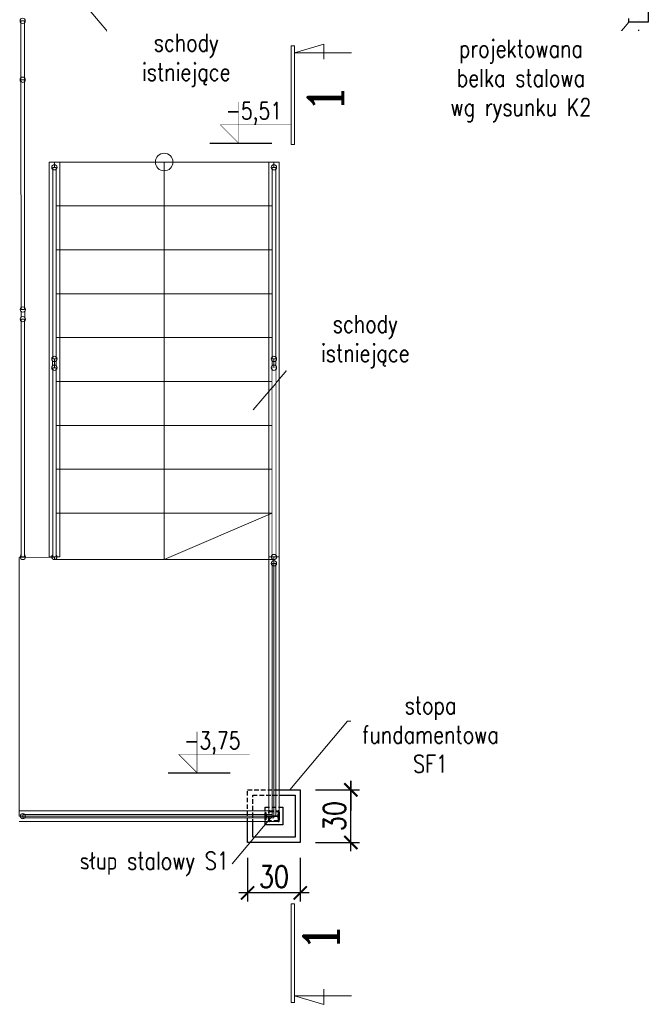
# Model space of a CAD drawing. Header units: centimetres. Extents: x -18863 to 41892, y -11949 to 36189.
# Tile 10 of 19: x -15163 to -11584, y 23973 to 29583. Entities that reach past the tile are written whole.
import ezdxf
from ezdxf.enums import TextEntityAlignment as Align

# ---------------------------------------------------------------- set-up
doc = ezdxf.new("R2010")
doc.units = ezdxf.units.CM
doc.header["$MEASUREMENT"] = 0
doc.set_wipeout_variables(frame=1)
for name, pattern in [('DASHDOT', [25.4, 12.7, -6.35, 0, -6.35]), ('DASHEDX2', [76.2, 50.8, -25.4]), ('Przerywana gęsta', [18, 12, -6])]:
    doc.linetypes.add(name, pattern=pattern)
for name, color, linetype in [('1', 5, 'Continuous'), ('a osie', 6, 'DASHDOT'), ('bj konstrukcja', 3, 'Continuous'), ('bj koty', 5, 'Continuous'), ('bj opisy', 2, 'Continuous'), ('bj przerywana', 4, 'DASHEDX2'), ('bj schody', 6, 'Continuous'), ('bj warstwy', 6, 'Continuous'), ('bj wymiar', 8, 'Continuous')]:
    doc.layers.add(name, color=color, linetype=linetype)
doc.layers.add('bj linia odniesienia', color=4, linetype='Continuous', lineweight=5)
doc.layers.add('bj numerki', color=3, linetype='Continuous', lineweight=20)
doc.styles.add('Beta 50', font='simplex.shx', dxfattribs={"width": 0.8, "height": 125})
doc.styles.add('TXT5', font='COMPLEX.shx', dxfattribs={"height": 200})
doc.dimstyles.new('Beta 50', dxfattribs={"dimtxt": 100, "dimasz": 75, "dimexe": 50, "dimexo": 0, "dimgap": 30, "dimtad": 1, "dimdec": 0, "dimtxsty": 'Beta 50', "dimblk": 'ARCHTICK', "dimcen": 75, "dimdle": 50, "dimclrd": 256, "dimclre": 256, "dimclrt": 2, "dimadec": 0, "dimazin": 0, "dimtfac": 1, "dimtdec": 0, "dimtmove": 0, "dimatfit": 3, "dimfxl": 200, "dimfxlon": 1, "dimarcsym": 0})

# ---------------------------------------------------------------- blocks, each defined once
blk = doc.blocks.new('P6')
at = {"layer": 'bj numerki', "linetype": 'Continuous'}
for p, q in [((0, 80.9), (0, 0)), ((12.3, 41.7), (-9.2, 41.7)), ((0, 0), (12.3, 41.7)), ((9.6, -0.1), (-130.8, -0.1)), ((-130.8, -5.1), (-130.8, -0.1)), ((9.6, -5.1), (-130.8, -5.1)), ((9.6, -5.1), (9.6, -0.1))]:
    blk.add_line(p, q, dxfattribs=at)
at = {"layer": 'bj numerki', "style": 'TXT5'}
blk.add_attdef('NR', text='', height=50, dxfattribs=at).set_placement((-22.7, 10), align=Align.RIGHT)
blk = doc.blocks.new('P5')
at = {"layer": 'bj numerki', "linetype": 'Continuous'}
for p, q in [((0, 80.9), (0, 0)), ((0, 0), (-12.3, 41.7)), ((-12.3, 41.7), (9.2, 41.7)), ((-9.6, -0.1), (130.8, -0.1)), ((-9.6, -5.1), (-9.6, -0.1)), ((-9.6, -5.1), (130.8, -5.1)), ((130.8, -5.1), (130.8, -0.1))]:
    blk.add_line(p, q, dxfattribs=at)
at = {"layer": 'bj numerki', "style": 'TXT5'}
blk.add_attdef('NR', (18.8, 9.8), '', height=50, dxfattribs=at)
blk = doc.blocks.new('_ArchTick')
at = {"color": 0, "linetype": 'ByBlock', "const_width": 0.15}
blk.add_lwpolyline([(-0.5, -0.5), (0.5, 0.5)], dxfattribs=at)
blk = doc.blocks.new('*D79')
at = {"layer": 'bj wymiar', "lineweight": -2}
for p, q in [((-13278, 24845.4), (-13278, 25245.4)), ((-13478, 25195.4), (-13228, 25195.4)), ((-13478, 24895.4), (-13228, 24895.4))]:
    blk.add_line(p, q, dxfattribs=at)
at = {"layer": 'Defpoints', "color": 0, "lineweight": -2}
for p in [(-13565.5, 25195.4), (-13278, 25195.4), (-13565.5, 24895.4)]:
    blk.add_point(p, dxfattribs=at)
at = {"layer": 'bj wymiar', "lineweight": -2, "xscale": 75, "yscale": 75, "zscale": 75}
for p, rotation in [((-13278, 25195.4), 90), ((-13278, 24895.4), 270)]:
    blk.add_blockref('_ArchTick', p, dxfattribs=dict(at, rotation=rotation))
at = {"layer": 'bj wymiar', "color": 2, "insert": (-13370.5, 25045.4), "char_height": 125, "attachment_point": 5, "rotation": 90, "style": 'Beta 50'}
blk.add_mtext('30', dxfattribs=at)
blk = doc.blocks.new('*D80')
at = {"layer": 'bj wymiar', "lineweight": -2}
for p, q in [((-13865.5, 24807.9), (-13865.5, 24557.9)), ((-13565.5, 24807.9), (-13565.5, 24557.9)), ((-13515.5, 24607.9), (-13915.5, 24607.9))]:
    blk.add_line(p, q, dxfattribs=at)
at = {"layer": 'Defpoints', "color": 0, "lineweight": -2}
for p in [(-13865.5, 24895.4), (-13565.5, 24895.4), (-13865.5, 24607.9)]:
    blk.add_point(p, dxfattribs=at)
at = {"layer": 'bj wymiar', "lineweight": -2, "xscale": 75, "yscale": 75, "zscale": 75, "rotation": 180}
blk.add_blockref('_ArchTick', (-13865.5, 24607.9), dxfattribs=at)
at = {"layer": 'bj wymiar', "lineweight": -2, "xscale": 75, "yscale": 75, "zscale": 75}
blk.add_blockref('_ArchTick', (-13565.5, 24607.9), dxfattribs=at)
at = {"layer": 'bj wymiar', "color": 2, "insert": (-13715.5, 24700.4), "char_height": 125, "attachment_point": 5, "style": 'Beta 50'}
blk.add_mtext('30', dxfattribs=at)

msp = doc.modelspace()

# ---------------------------------------------------------------- linework, layer by layer
at = {"layer": 'a osie', "ltscale": 8.5}
msp.add_line((-11638.73, 31037.864), (-11638.73, 29519.599), dxfattribs=at)
at = {"layer": 'bj konstrukcja'}
msp.add_lwpolyline([(-11605.73, 29808.902), (-11583.73, 29808.902), (-11583.73, 29568.902), (-11693.73, 29568.902), (-11693.73, 29589.902)], dxfattribs=at)
at = {"layer": 'bj koty', "color": 5, "const_width": 2.925, "elevation": -108.062}
for points in [[(-13916.909, 29114.758), (-13916.909, 28880.758), (-14020.323, 28984.173), (-13616.835, 28984.173)], [(-14153.71, 25526.898), (-14153.71, 25292.898), (-14257.124, 25396.313), (-13853.636, 25396.313)]]:
    msp.add_lwpolyline(points, dxfattribs=at)
at = {"layer": 'bj linia odniesienia'}
for points in [[(-14523.802, 29351.769), (-14852.74, 29742.081)], [(-11894.848, 29330.26), (-11693.73, 29568.902)], [(-14523.802, 29351.769), (-13906.224, 29351.769)], [(-12743.888, 29330.26), (-11894.848, 29330.26)], [(-13504.166, 27749.684), (-12886.587, 27749.684)], [(-13296.545, 25585.733), (-13625.483, 25195.421)], [(-13296.545, 25585.733), (-12376.545, 25585.733)], [(-14839.317, 24774.339), (-13954.147, 24774.339)]]:
    msp.add_lwpolyline(points, dxfattribs=at)
at = {"layer": 'bj schody', "linetype": 'Continuous', "lineweight": 5}
for points in [[(-15136.254, 29576.597), (-15156.254, 29576.593), (-15156.193, 29240.995), (-15136.193, 29240.999)], [(-15136.254, 29576.597), (-15156.254, 29576.593), (-15156.193, 29240.995), (-15136.193, 29240.999)], [(-13715.735, 26519.911), (-15165.73, 26519.663), (-15165.478, 25045.421), (-13715.483, 25045.669)]]:
    msp.add_lwpolyline(points, close=True, dxfattribs=at)
msp.add_lwpolyline([(-15160.268, 26521.818, 1), (-15130.268, 26521.828, 1)], format="xyb", close=True, dxfattribs=at)
at = {"layer": 'bj warstwy'}
for p, q in [((-13727.788, 28877.227), (-14080.257, 28877.227)), ((-13964.589, 25289.367), (-14317.058, 25289.367))]:
    msp.add_line(p, q, dxfattribs=at)

# ---------------------------------------------------------------- block references
at = {"layer": 'bj numerki'}
ref = msp.add_blockref('P6', (-13597.524, 29394.713), dxfattribs=dict(at, xscale=-4, yscale=4, zscale=4, rotation=270))
ref.add_attrib('NR', '1', dxfattribs={"layer": '1', "height": 200, "rotation": 90, "style": 'TXT5'}).set_placement((-13322.989, 29217.977), align=Align.RIGHT)
ref = msp.add_blockref('P5', (-13597.524, 24022.142), dxfattribs=dict(at, xscale=-4, yscale=4, zscale=4, rotation=270))
ref.add_attrib('NR', '1', (-13348.25, 24268.383), dxfattribs={"layer": '1', "height": 200, "rotation": 90, "style": 'TXT5'})

# ---------------------------------------------------------------- texts
at = {"layer": 'bj opisy', "color": 2, "char_height": 97.5, "width": 335.26071, "attachment_point": 5}
for s, insert in [('{\\Fsimplex.shx|c238;\\W0.8;-5,51}', (-13829.613, 29049.173, -108.062)), ('{\\Fsimplex.shx|c238;\\W0.8;-3,75}', (-14066.414, 25461.313, -108.062))]:
    msp.add_mtext(s, dxfattribs=dict(at, insert=insert))

# ---------------------------------------------------------------- dimensions: what is measured, and where the dimension line sits
at = {"layer": 'bj wymiar'}
dim = msp.add_linear_dim(base=(-13865.483, 24607.937), p1=(-13565.483, 24895.421), p2=(-13865.483, 24895.421), angle=180, dimstyle='Beta 50', override={"dimlfac": 0.1, "dimblk": 'ArchTick'}, dxfattribs=at)
dim.commit()
dim.dimension.update_dxf_attribs({"geometry": '*D80', "text_midpoint": (-13715.483, 24700.437)})

# ---------------------------------------------------------------- wipeouts: each hides what was drawn before it
at = {"linetype": 'Continuous', "lineweight": 5}
msp.add_wipeout([(-13715.483, 28771.816), (-14965.483, 28771.816), (-14965.483, 28521.816), (-13715.483, 28521.816)], dxfattribs=at).dxf.layer = 'bj schody'

# ---------------------------------------------------------------- next in the draw order: linework, layer by layer
at = {"layer": 'bj linia odniesienia'}
msp.add_circle((-14340.483, 28771.816), 50, dxfattribs=at)
at = {"layer": 'bj schody', "linetype": 'Continuous', "lineweight": 5}
for p, q in [((-13715.483, 28771.816), (-14965.483, 28771.816)), ((-14965.483, 28771.816), (-14965.483, 28521.816)), ((-13715.483, 28521.816), (-13715.483, 28771.816)), ((-14965.483, 28521.816), (-13715.483, 28521.816))]:
    msp.add_line(p, q, dxfattribs=at)

# ---------------------------------------------------------------- next in the draw order: texts
at = {"layer": 'bj opisy', "linetype": 'Continuous', "char_height": 100, "attachment_point": 5, "style": 'Beta 50', "bg_fill": 2}
for s, insert, width in [('schody istniejące', (-14215.013, 29351.769), 803.91641), ('projektowana belka stalowa\\Pwg rysunku K2', (-12308.857, 29234.379), 1075.07188), ('stopa fundamentowa SF1^J ', (-12823.81, 25426.397), 803.91641), ('słup stalowy S1 ', (-14396.732, 24774.339), 803.91641)]:
    msp.add_mtext(s, dxfattribs=dict(at, insert=insert, width=width))

# ---------------------------------------------------------------- next in the draw order: wipeouts: each hides what was drawn before it
at = {"linetype": 'Continuous', "lineweight": 5}
for points in [[(-15136.254, 29576.597), (-15156.254, 29576.593), (-15156.193, 29240.995), (-15136.193, 29240.999)], [(-15135.73, 27876.766), (-15155.73, 27876.76), (-15155.268, 26521.819), (-15135.268, 26521.826)], [(-13715.483, 25035.421), (-13715.483, 25055.421), (-15145.02, 25055.421), (-15145.02, 25035.421)]]:
    msp.add_wipeout(points, dxfattribs=at).dxf.layer = 'bj schody'

# ---------------------------------------------------------------- next in the draw order: linework, layer by layer
at = {"layer": 'bj schody', "linetype": 'Continuous', "lineweight": 5}
for points in [[(-15136.254, 29576.597), (-15156.254, 29576.593), (-15156.193, 29240.995), (-15136.193, 29240.999)], [(-15135.73, 27876.766), (-15155.73, 27876.76), (-15155.268, 26521.819), (-15135.268, 26521.826)], [(-13715.483, 25035.421), (-13715.483, 25055.421), (-15145.02, 25055.421), (-15145.02, 25035.421)]]:
    msp.add_lwpolyline(points, close=True, dxfattribs=at)

# ---------------------------------------------------------------- next in the draw order: dimensions: what is measured, and where the dimension line sits
at = {"layer": 'bj wymiar'}
dim = msp.add_linear_dim(base=(-13277.999, 25195.421), p1=(-13565.483, 24895.421), p2=(-13565.483, 25195.421), angle=90, dimstyle='Beta 50', override={"dimlfac": 0.1, "dimblk": 'ArchTick'}, dxfattribs=at)
dim.commit()
dim.dimension.update_dxf_attribs({"geometry": '*D79', "text_midpoint": (-13370.499, 25045.421)})

# ---------------------------------------------------------------- next in the draw order: wipeouts: each hides what was drawn before it
at = {"linetype": 'Continuous', "lineweight": 5}
msp.add_wipeout([(-13715.483, 28521.816), (-14965.483, 28521.816), (-14965.483, 28271.816), (-13715.483, 28271.816)], dxfattribs=at).dxf.layer = 'bj schody'

# ---------------------------------------------------------------- next in the draw order: linework, layer by layer
at = {"layer": 'bj schody', "linetype": 'Continuous', "lineweight": 5}
for p, q in [((-13715.483, 28521.816), (-14965.483, 28521.816)), ((-14965.483, 28271.816), (-13715.483, 28271.816))]:
    msp.add_line(p, q, dxfattribs=at)
at = {"layer": 'bj schody', "linetype": 'Przerywana gęsta', "lineweight": 13}
for p, q in [((-14965.483, 28521.816), (-14965.483, 28271.816)), ((-13715.483, 28271.816), (-13715.483, 28521.816))]:
    msp.add_line(p, q, dxfattribs=at)

# ---------------------------------------------------------------- next in the draw order: wipeouts: each hides what was drawn before it
at = {"linetype": 'Continuous', "lineweight": 5}
for points in [[(-15136.254, 29576.597), (-15156.254, 29576.593), (-15156.193, 29240.995), (-15136.193, 29240.999)], [(-15135.73, 27876.766), (-15155.73, 27876.76), (-15155.268, 26521.819), (-15135.268, 26521.826)], [(-13715.483, 25035.421), (-13715.483, 25055.421), (-15145.02, 25055.421), (-15145.02, 25035.421)]]:
    msp.add_wipeout(points, dxfattribs=at).dxf.layer = 'bj schody'

# ---------------------------------------------------------------- next in the draw order: linework, layer by layer
at = {"layer": 'bj schody', "linetype": 'Continuous', "lineweight": 5}
msp.add_line((-15165.483, 25015.421), (-13685.483, 25015.421), dxfattribs=at)
for points in [[(-15135.73, 27876.766), (-15155.73, 27876.76), (-15155.268, 26521.819), (-15135.268, 26521.826)], [(-13715.483, 25035.421), (-13715.483, 25055.421), (-15145.02, 25055.421), (-15145.02, 25035.421)]]:
    msp.add_lwpolyline(points, close=True, dxfattribs=at)
msp.add_lwpolyline([(-15145.02, 25060.421, 1), (-15145.02, 25030.421, 1)], format="xyb", close=True, dxfattribs=at)

# ---------------------------------------------------------------- next in the draw order: wipeouts: each hides what was drawn before it
at = {"linetype": 'Continuous', "lineweight": 5}
for points in [[(-15136.193, 29241.004), (-15156.193, 29240.997), (-15155.73, 27932.144), (-15135.73, 27932.151)], [(-13715.483, 28271.816), (-14965.483, 28271.816), (-14965.483, 28021.816), (-13715.483, 28021.816)]]:
    msp.add_wipeout(points, dxfattribs=at).dxf.layer = 'bj schody'

# ---------------------------------------------------------------- next in the draw order: linework, layer by layer
at = {"layer": 'bj schody', "linetype": 'Continuous', "lineweight": 5}
for p, q in [((-13715.483, 28271.816), (-14965.483, 28271.816)), ((-14965.483, 28021.816), (-13715.483, 28021.816))]:
    msp.add_line(p, q, dxfattribs=at)
at = {"layer": 'bj schody', "linetype": 'Przerywana gęsta', "lineweight": 13}
for p, q in [((-14965.483, 28271.816), (-14965.483, 28021.816)), ((-13715.483, 28021.816), (-13715.483, 28271.816))]:
    msp.add_line(p, q, dxfattribs=at)

# ---------------------------------------------------------------- next in the draw order: wipeouts: each hides what was drawn before it
at = {"linetype": 'Continuous', "lineweight": 5}
for points in [[(-15136.254, 29576.597), (-15156.254, 29576.593), (-15156.193, 29240.995), (-15136.193, 29240.999)], [(-15135.73, 27876.766), (-15155.73, 27876.76), (-15155.268, 26521.819), (-15135.268, 26521.826)]]:
    msp.add_wipeout(points, dxfattribs=at).dxf.layer = 'bj schody'

# ---------------------------------------------------------------- next in the draw order: linework, layer by layer
at = {"layer": 'bj schody', "linetype": 'Continuous', "lineweight": 5}
msp.add_lwpolyline([(-15135.73, 27876.766), (-15155.73, 27876.76), (-15155.268, 26521.819), (-15135.268, 26521.826)], close=True, dxfattribs=at)

# ---------------------------------------------------------------- next in the draw order: wipeouts: each hides what was drawn before it
at = {"linetype": 'Continuous', "lineweight": 5}
for points in [[(-15136.254, 29576.597), (-15156.254, 29576.593), (-15156.193, 29240.995), (-15136.193, 29240.999)], [(-13715.483, 28021.816), (-14965.483, 28021.816), (-14965.483, 27771.816), (-13715.483, 27771.816)]]:
    msp.add_wipeout(points, dxfattribs=at).dxf.layer = 'bj schody'

# ---------------------------------------------------------------- next in the draw order: linework, layer by layer
at = {"layer": 'bj schody', "linetype": 'Continuous', "lineweight": 5}
for p, q in [((-13715.483, 28021.816), (-14965.483, 28021.816)), ((-14965.483, 28021.816), (-14965.483, 27771.816)), ((-13715.483, 27771.816), (-13715.483, 28021.816)), ((-14965.483, 27771.816), (-13715.483, 27771.816))]:
    msp.add_line(p, q, dxfattribs=at)
for points in [[(-15136.254, 29576.597), (-15156.254, 29576.593), (-15156.193, 29240.995), (-15136.193, 29240.999)], [(-15136.193, 29241.004), (-15156.193, 29240.997), (-15155.73, 27932.144), (-15135.73, 27932.151)]]:
    msp.add_lwpolyline(points, close=True, dxfattribs=at)

# ---------------------------------------------------------------- next in the draw order: wipeouts: each hides what was drawn before it
at = {"linetype": 'Continuous', "lineweight": 5}
msp.add_wipeout([(-15135.73, 27876.766), (-15155.73, 27876.76), (-15155.268, 26521.819), (-15135.268, 26521.826)], dxfattribs=at).dxf.layer = 'bj schody'

# ---------------------------------------------------------------- next in the draw order: wipeouts: each hides what was drawn before it
for points in [[(-15136.254, 29576.597), (-15156.254, 29576.593), (-15156.193, 29240.995), (-15136.193, 29240.999)], [(-15135.73, 27876.766), (-15155.73, 27876.76), (-15155.268, 26521.819), (-15135.268, 26521.826)], [(-13715.483, 27771.816), (-14965.483, 27771.816), (-14965.483, 27521.816), (-13715.483, 27521.816)]]:
    msp.add_wipeout(points, dxfattribs=at).dxf.layer = 'bj schody'

# ---------------------------------------------------------------- next in the draw order: linework, layer by layer
at = {"layer": 'bj schody', "linetype": 'Continuous', "lineweight": 5}
for p, q in [((-13715.483, 27771.816), (-14965.483, 27771.816)), ((-14965.483, 27771.816), (-14965.483, 27521.816)), ((-13715.483, 27521.816), (-13715.483, 27771.816)), ((-14965.483, 27521.816), (-13715.483, 27521.816))]:
    msp.add_line(p, q, dxfattribs=at)
for points in [[(-15161.254, 29576.592, 1), (-15131.254, 29576.598, 1)], [(-15161.193, 29240.994, 1), (-15131.193, 29241, 1)], [(-15160.73, 27876.758, 1), (-15130.73, 27876.768, 1)]]:
    msp.add_lwpolyline(points, format="xyb", close=True, dxfattribs=at)
for points in [[(-15136.254, 29576.597), (-15156.254, 29576.593), (-15156.193, 29240.995), (-15136.193, 29240.999)], [(-15135.73, 27876.766), (-15155.73, 27876.76), (-15155.268, 26521.819), (-15135.268, 26521.826)], [(-15135.73, 27876.766), (-15155.73, 27876.76), (-15155.268, 26521.819), (-15135.268, 26521.826)]]:
    msp.add_lwpolyline(points, close=True, dxfattribs=at)

# ---------------------------------------------------------------- next in the draw order: wipeouts: each hides what was drawn before it
at = {"linetype": 'Continuous', "lineweight": 5}
for points in [[(-15136.193, 29241.004), (-15156.193, 29240.997), (-15155.73, 27932.144), (-15135.73, 27932.151)], [(-14955.483, 28741.74), (-14975.483, 28741.74), (-14975.483, 27650.122), (-14955.483, 27650.122)], [(-13705.483, 28741.74), (-13725.483, 28741.74), (-13725.483, 27650.122), (-13705.483, 27650.122)], [(-13715.483, 27521.816), (-14965.483, 27521.816), (-14965.483, 27271.816), (-13715.483, 27271.816)]]:
    msp.add_wipeout(points, dxfattribs=at).dxf.layer = 'bj schody'

# ---------------------------------------------------------------- next in the draw order: linework, layer by layer
at = {"layer": 'bj schody', "linetype": 'Continuous', "lineweight": 5}
for p, q in [((-13715.483, 27521.816), (-14965.483, 27521.816)), ((-14965.483, 27271.816), (-13715.483, 27271.816))]:
    msp.add_line(p, q, dxfattribs=at)
at = {"layer": 'bj schody', "linetype": 'Przerywana gęsta', "lineweight": 13}
for p, q in [((-14965.483, 27521.816), (-14965.483, 27271.816)), ((-13715.483, 27271.816), (-13715.483, 27521.816))]:
    msp.add_line(p, q, dxfattribs=at)
at = {"layer": 'bj schody', "linetype": 'Continuous', "lineweight": 5}
for points in [[(-15136.193, 29241.004), (-15156.193, 29240.997), (-15155.73, 27932.144), (-15135.73, 27932.151)], [(-14955.483, 28741.74), (-14975.483, 28741.74), (-14975.483, 27650.122), (-14955.483, 27650.122)], [(-13705.483, 28741.74), (-13725.483, 28741.74), (-13725.483, 27650.122), (-13705.483, 27650.122)]]:
    msp.add_lwpolyline(points, close=True, dxfattribs=at)

# ---------------------------------------------------------------- next in the draw order: wipeouts: each hides what was drawn before it
at = {"linetype": 'Continuous', "lineweight": 5}
for points in [[(-15136.193, 29241.004), (-15156.193, 29240.997), (-15155.73, 27932.144), (-15135.73, 27932.151)], [(-14955.483, 28741.74), (-14975.483, 28741.74), (-14975.483, 27650.122), (-14955.483, 27650.122)], [(-13705.483, 28741.74), (-13725.483, 28741.74), (-13725.483, 27650.122), (-13705.483, 27650.122)], [(-13715.483, 27271.816), (-14965.483, 27271.816), (-14965.483, 27021.816), (-13715.483, 27021.816)]]:
    msp.add_wipeout(points, dxfattribs=at).dxf.layer = 'bj schody'

# ---------------------------------------------------------------- next in the draw order: linework, layer by layer
at = {"layer": 'bj schody', "linetype": 'Continuous', "lineweight": 5}
for p, q in [((-13715.483, 27271.816), (-14965.483, 27271.816)), ((-14965.483, 27021.816), (-13715.483, 27021.816))]:
    msp.add_line(p, q, dxfattribs=at)
at = {"layer": 'bj schody', "linetype": 'Przerywana gęsta', "lineweight": 13}
for p, q in [((-14965.483, 27271.816), (-14965.483, 27021.816)), ((-13715.483, 27021.816), (-13715.483, 27271.816))]:
    msp.add_line(p, q, dxfattribs=at)
at = {"layer": 'bj schody', "linetype": 'Continuous', "lineweight": 5}
for points in [[(-15136.193, 29241.004), (-15156.193, 29240.997), (-15155.73, 27932.144), (-15135.73, 27932.151)], [(-14955.483, 28741.74), (-14975.483, 28741.74), (-14975.483, 27650.122), (-14955.483, 27650.122)]]:
    msp.add_lwpolyline(points, close=True, dxfattribs=at)

# ---------------------------------------------------------------- next in the draw order: wipeouts: each hides what was drawn before it
at = {"linetype": 'Continuous', "lineweight": 5}
msp.add_wipeout([(-13705.483, 28741.74), (-13725.483, 28741.74), (-13725.483, 27650.122), (-13705.483, 27650.122)], dxfattribs=at).dxf.layer = 'bj schody'

# ---------------------------------------------------------------- next in the draw order: linework, layer by layer
at = {"layer": 'bj schody', "linetype": 'Continuous', "lineweight": 5}
msp.add_lwpolyline([(-13705.483, 28741.74), (-13725.483, 28741.74), (-13725.483, 27650.122), (-13705.483, 27650.122)], close=True, dxfattribs=at)
msp.add_lwpolyline([(-13705.483, 28741.74), (-13725.483, 28741.74), (-13725.483, 27650.122), (-13705.483, 27650.122)], close=True, dxfattribs=at)

# ---------------------------------------------------------------- next in the draw order: wipeouts: each hides what was drawn before it
at = {"linetype": 'Continuous', "lineweight": 5}
for points in [[(-15136.193, 29241.004), (-15156.193, 29240.997), (-15155.73, 27932.144), (-15135.73, 27932.151)], [(-14955.483, 28741.74), (-14975.483, 28741.74), (-14975.483, 27650.122), (-14955.483, 27650.122)], [(-13715.483, 27021.816), (-14965.483, 27021.816), (-14965.483, 26771.816), (-13715.483, 26771.816)]]:
    msp.add_wipeout(points, dxfattribs=at).dxf.layer = 'bj schody'

# ---------------------------------------------------------------- next in the draw order: linework, layer by layer
at = {"layer": 'bj schody', "linetype": 'Continuous', "lineweight": 5}
for p, q in [((-13715.483, 27021.816), (-14965.483, 27021.816)), ((-14965.483, 26771.816), (-13715.483, 26771.816))]:
    msp.add_line(p, q, dxfattribs=at)
at = {"layer": 'bj schody', "linetype": 'Przerywana gęsta', "lineweight": 13}
for p, q in [((-14965.483, 27021.816), (-14965.483, 26771.816)), ((-13715.483, 26771.816), (-13715.483, 27021.816))]:
    msp.add_line(p, q, dxfattribs=at)
at = {"layer": 'bj schody', "linetype": 'Continuous', "lineweight": 5}
for points in [[(-15136.193, 29241.004), (-15156.193, 29240.997), (-15155.73, 27932.144), (-15135.73, 27932.151)], [(-14955.483, 28741.74), (-14975.483, 28741.74), (-14975.483, 27650.122), (-14955.483, 27650.122)]]:
    msp.add_lwpolyline(points, close=True, dxfattribs=at)

# ---------------------------------------------------------------- next in the draw order: wipeouts: each hides what was drawn before it
at = {"linetype": 'Continuous', "lineweight": 5}
msp.add_wipeout([(-13705.483, 28741.74), (-13725.483, 28741.74), (-13725.483, 27650.122), (-13705.483, 27650.122)], dxfattribs=at).dxf.layer = 'bj schody'

# ---------------------------------------------------------------- next in the draw order: wipeouts: each hides what was drawn before it
for points in [[(-15136.193, 29241.004), (-15156.193, 29240.997), (-15155.73, 27932.144), (-15135.73, 27932.151)], [(-14955.483, 28741.74), (-14975.483, 28741.74), (-14975.483, 27650.122), (-14955.483, 27650.122)], [(-13705.483, 28741.74), (-13725.483, 28741.74), (-13725.483, 27650.122), (-13705.483, 27650.122)], [(-13715.483, 26771.816), (-14965.483, 26771.816), (-14965.483, 26521.816), (-14965.483, 26506.816), (-13715.483, 26506.816), (-13715.483, 26521.816)]]:
    msp.add_wipeout(points, dxfattribs=at).dxf.layer = 'bj schody'

# ---------------------------------------------------------------- next in the draw order: linework, layer by layer
at = {"layer": 'bj schody', "linetype": 'Continuous', "lineweight": 5}
for p, q in [((-15155.377, 27920.239), (-15155.377, 27885.959)), ((-15134.282, 27920.239), (-15134.282, 27885.959)), ((-13715.483, 26771.816), (-14965.483, 26771.816)), ((-14965.483, 26771.816), (-14965.483, 26521.816)), ((-13715.483, 26521.816), (-13715.483, 26771.816)), ((-14965.483, 26521.816), (-14965.483, 26506.816)), ((-14965.483, 26506.816), (-13715.483, 26506.816)), ((-13715.483, 26506.816), (-13715.483, 26521.816))]:
    msp.add_line(p, q, dxfattribs=at)
for points in [[(-15161.193, 29240.995, 1), (-15131.193, 29241.006, 1)], [(-13730.483, 28741.74, 1), (-13700.483, 28741.74, 1)], [(-15160.73, 27932.142, 1), (-15130.73, 27932.153, 1)], [(-13730.483, 27650.122, 1), (-13700.483, 27650.122, 1)], [(-14980.483, 26521.816, 1), (-14950.483, 26521.816, 1)]]:
    msp.add_lwpolyline(points, format="xyb", close=True, dxfattribs=at)
for points in [[(-15136.193, 29241.004), (-15156.193, 29240.997), (-15155.73, 27932.144), (-15135.73, 27932.151)], [(-14955.483, 28741.74), (-14975.483, 28741.74), (-14975.483, 27650.122), (-14955.483, 27650.122)], [(-13705.483, 28741.74), (-13725.483, 28741.74), (-13725.483, 27650.122), (-13705.483, 27650.122)], [(-13705.483, 28741.74), (-13725.483, 28741.74), (-13725.483, 27650.122), (-13705.483, 27650.122)], [(-14955.483, 27600.066), (-14975.483, 27600.066), (-14975.483, 26521.816), (-14955.483, 26521.816)]]:
    msp.add_lwpolyline(points, close=True, dxfattribs=at)

# ---------------------------------------------------------------- next in the draw order: wipeouts: each hides what was drawn before it
at = {"linetype": 'Continuous', "lineweight": 5}
for points in [[(-14955.483, 28741.74), (-14975.483, 28741.74), (-14975.483, 27650.122), (-14955.483, 27650.122)], [(-14955.483, 27600.066), (-14975.483, 27600.066), (-14975.483, 26521.816), (-14955.483, 26521.816)], [(-13705.483, 27600.066), (-13725.483, 27600.066), (-13725.483, 26521.816), (-13705.483, 26521.816)], [(-13705.483, 26485.411), (-13725.483, 26485.411), (-13725.483, 25044.877), (-13705.483, 25044.877)]]:
    msp.add_wipeout(points, dxfattribs=at).dxf.layer = 'bj schody'

# ---------------------------------------------------------------- next in the draw order: linework, layer by layer
at = {"layer": 'bj schody', "linetype": 'Continuous', "lineweight": 5}
for points in [[(-14980.483, 28741.74, 1), (-14950.483, 28741.74, 1)], [(-14980.483, 27650.122, 1), (-14950.483, 27650.122, 1)]]:
    msp.add_lwpolyline(points, format="xyb", close=True, dxfattribs=at)
for points in [[(-14955.483, 28741.74), (-14975.483, 28741.74), (-14975.483, 27650.122), (-14955.483, 27650.122)], [(-14955.483, 27600.066), (-14975.483, 27600.066), (-14975.483, 26521.816), (-14955.483, 26521.816)], [(-13705.483, 26485.411), (-13725.483, 26485.411), (-13725.483, 25044.877), (-13705.483, 25044.877)]]:
    msp.add_lwpolyline(points, close=True, dxfattribs=at)

# ---------------------------------------------------------------- next in the draw order: wipeouts: each hides what was drawn before it
at = {"linetype": 'Continuous', "lineweight": 5}
for points in [[(-14955.483, 27600.066), (-14975.483, 27600.066), (-14975.483, 26521.816), (-14955.483, 26521.816)], [(-13705.483, 26485.411), (-13725.483, 26485.411), (-13725.483, 25044.877), (-13705.483, 25044.877)]]:
    msp.add_wipeout(points, dxfattribs=at).dxf.layer = 'bj schody'

# ---------------------------------------------------------------- next in the draw order: linework, layer by layer
at = {"layer": 'bj schody', "linetype": 'Continuous', "lineweight": 5}
for points in [[(-14955.483, 27600.066), (-14975.483, 27600.066), (-14975.483, 26521.816), (-14955.483, 26521.816)], [(-13705.483, 26485.411), (-13725.483, 26485.411), (-13725.483, 25044.877), (-13705.483, 25044.877)]]:
    msp.add_lwpolyline(points, close=True, dxfattribs=at)

# ---------------------------------------------------------------- next in the draw order: wipeouts: each hides what was drawn before it
at = {"linetype": 'Continuous', "lineweight": 5}
for points in [[(-14955.483, 27600.066), (-14975.483, 27600.066), (-14975.483, 26521.816), (-14955.483, 26521.816)], [(-13705.483, 26485.411), (-13725.483, 26485.411), (-13725.483, 25044.877), (-13705.483, 25044.877)]]:
    msp.add_wipeout(points, dxfattribs=at).dxf.layer = 'bj schody'

# ---------------------------------------------------------------- next in the draw order: linework, layer by layer
at = {"layer": 'bj schody', "linetype": 'Continuous', "lineweight": 5}
msp.add_lwpolyline([(-13705.483, 26485.411), (-13725.483, 26485.411), (-13725.483, 25044.877), (-13705.483, 25044.877)], close=True, dxfattribs=at)

# ---------------------------------------------------------------- next in the draw order: wipeouts: each hides what was drawn before it
at = {"linetype": 'Continuous', "lineweight": 5}
msp.add_wipeout([(-14955.483, 27600.066), (-14975.483, 27600.066), (-14975.483, 26521.816), (-14955.483, 26521.816)], dxfattribs=at).dxf.layer = 'bj schody'

# ---------------------------------------------------------------- next in the draw order: linework, layer by layer
at = {"layer": 'bj schody', "linetype": 'Continuous', "lineweight": 5}
msp.add_lwpolyline([(-14955.483, 27600.066), (-14975.483, 27600.066), (-14975.483, 26521.816), (-14955.483, 26521.816)], close=True, dxfattribs=at)

# ---------------------------------------------------------------- next in the draw order: wipeouts: each hides what was drawn before it
at = {"linetype": 'Continuous', "lineweight": 5}
msp.add_wipeout([(-13705.483, 26485.411), (-13725.483, 26485.411), (-13725.483, 25044.877), (-13705.483, 25044.877)], dxfattribs=at).dxf.layer = 'bj schody'

# ---------------------------------------------------------------- next in the draw order: linework, layer by layer
at = {"layer": 'bj schody', "linetype": 'Continuous', "lineweight": 5}
msp.add_lwpolyline([(-13705.483, 26485.411), (-13725.483, 26485.411), (-13725.483, 25044.877), (-13705.483, 25044.877)], close=True, dxfattribs=at)

# ---------------------------------------------------------------- next in the draw order: wipeouts: each hides what was drawn before it
at = {"linetype": 'Continuous', "lineweight": 5}
msp.add_wipeout([(-14955.483, 27600.066), (-14975.483, 27600.066), (-14975.483, 26521.816), (-14955.483, 26521.816)], dxfattribs=at).dxf.layer = 'bj schody'

# ---------------------------------------------------------------- next in the draw order: linework, layer by layer
at = {"layer": 'bj schody', "linetype": 'Continuous', "lineweight": 5}
for p, q in [((-14975.855, 27639.649), (-14975.855, 27610.683)), ((-14954.759, 27638.943), (-14954.759, 27610.683))]:
    msp.add_line(p, q, dxfattribs=at)
for points in [[(-14995.483, 28771.816), (-14995.483, 26521.816), (-14935.483, 26521.816), (-14935.483, 28771.816)], [(-14955.483, 27600.066), (-14975.483, 27600.066), (-14975.483, 26521.816), (-14955.483, 26521.816)]]:
    msp.add_lwpolyline(points, close=True, dxfattribs=at)
msp.add_lwpolyline([(-14980.483, 27600.066, 1), (-14950.483, 27600.066, 1)], format="xyb", close=True, dxfattribs=at)

# ---------------------------------------------------------------- next in the draw order: wipeouts: each hides what was drawn before it
at = {"linetype": 'Continuous', "lineweight": 5}
msp.add_wipeout([(-13705.483, 26485.411), (-13725.483, 26485.411), (-13725.483, 25044.877), (-13705.483, 25044.877)], dxfattribs=at).dxf.layer = 'bj schody'

# ---------------------------------------------------------------- next in the draw order: linework, layer by layer
at = {"layer": 'bj konstrukcja'}
for points in [[(-13685.483, 25195.421), (-13565.483, 25195.421), (-13565.483, 24895.421), (-13865.483, 24895.421), (-13865.483, 25015.421)], [(-13685.483, 25095.421), (-13665.483, 25095.421), (-13665.483, 24995.421), (-13765.483, 24995.421), (-13765.483, 25015.421)], [(-13765.483, 25075.421), (-13765.483, 25095.421), (-13745.483, 25095.421)]]:
    msp.add_lwpolyline(points, dxfattribs=at)
at = {"layer": 'bj konstrukcja', "color": 5}
msp.add_lwpolyline([(-13685.483, 25165.421), (-13595.483, 25165.421), (-13595.483, 24925.421), (-13835.483, 24925.421), (-13835.483, 25015.421)], dxfattribs=at)
at = {"layer": 'bj linia odniesienia'}
msp.add_lwpolyline([(-13725.483, 25045.668), (-13954.147, 24774.339)], dxfattribs=at)
at = {"layer": 'bj przerywana', "color": 8, "ltscale": 0.5}
for points in [[(-13865.483, 25195.421), (-13565.483, 25195.421), (-13565.483, 24895.421), (-13865.483, 24895.421)], [(-13835.483, 25165.421), (-13595.483, 25165.421), (-13595.483, 24925.421), (-13835.483, 24925.421)], [(-13765.483, 25095.421), (-13665.483, 25095.421), (-13665.483, 24995.421), (-13765.483, 24995.421)]]:
    msp.add_lwpolyline(points, close=True, dxfattribs=at)
for points in [[(-13745.483, 25069.421, -0.41421356), (-13739.483, 25075.421), (-13691.483, 25075.421, -0.41421356), (-13685.483, 25069.421), (-13685.483, 25021.421, -0.41421356), (-13691.483, 25015.421), (-13739.483, 25015.421, -0.41421356), (-13745.483, 25021.421)], [(-13742.483, 25069.421, -0.41421356), (-13739.483, 25072.421), (-13691.483, 25072.421, -0.41421356), (-13688.483, 25069.421), (-13688.483, 25021.421, -0.41421356), (-13691.483, 25018.421), (-13739.483, 25018.421, -0.41421356), (-13742.483, 25021.421)]]:
    msp.add_lwpolyline(points, format="xyb", close=True, dxfattribs=at)
at = {"layer": 'bj schody', "linetype": 'Continuous', "lineweight": 5}
for p, q in [((-15165.483, 25075.421), (-13745.483, 25075.421)), ((-15165.483, 25045.421), (-13715.483, 25045.421))]:
    msp.add_line(p, q, dxfattribs=at)
msp.add_lwpolyline([(-13730.483, 26485.411, 1), (-13700.483, 26485.411, 1)], format="xyb", close=True, dxfattribs=at)
msp.add_lwpolyline([(-13705.483, 26485.411), (-13725.483, 26485.411), (-13725.483, 25044.877), (-13705.483, 25044.877)], close=True, dxfattribs=at)
at = {"layer": 'bj schody'}
msp.add_lwpolyline([(-13685.483, 25066.421), (-13685.483, 25024.421), (-13687.912, 25024.421, -0.37402016), (-13690.19, 25026.402), (-13692.11, 25040.112, 0.37402016), (-13695.972, 25043.471), (-13754.994, 25043.471, 0.37402016), (-13758.856, 25040.112), (-13760.776, 25026.402, -0.37402016), (-13763.054, 25024.421), (-13765.483, 25024.421), (-13765.483, 25066.421), (-13763.054, 25066.421, -0.37402016), (-13760.776, 25064.44), (-13758.856, 25050.73, 0.37402016), (-13754.994, 25047.371), (-13695.972, 25047.371, 0.37402016), (-13692.11, 25050.73), (-13690.19, 25064.44, -0.37402016), (-13687.912, 25066.421)], format="xyb", close=True, dxfattribs=at)

# ---------------------------------------------------------------- next in the draw order: wipeouts: each hides what was drawn before it
at = {"linetype": 'Continuous', "lineweight": 5}
msp.add_wipeout([(-13705.483, 27600.066), (-13725.483, 27600.066), (-13725.483, 26521.816), (-13705.483, 26521.816)], dxfattribs=at).dxf.layer = 'bj schody'

# ---------------------------------------------------------------- next in the draw order: linework, layer by layer
at = {"layer": 'bj schody', "linetype": 'Continuous', "lineweight": 5}
msp.add_lwpolyline([(-13705.483, 27600.066), (-13725.483, 27600.066), (-13725.483, 26521.816), (-13705.483, 26521.816)], close=True, dxfattribs=at)

# ---------------------------------------------------------------- next in the draw order: wipeouts: each hides what was drawn before it
at = {"linetype": 'Continuous', "lineweight": 5}
msp.add_wipeout([(-13705.483, 27600.066), (-13725.483, 27600.066), (-13725.483, 26521.816), (-13705.483, 26521.816)], dxfattribs=at).dxf.layer = 'bj schody'

# ---------------------------------------------------------------- next in the draw order: linework, layer by layer
at = {"layer": 'bj schody', "linetype": 'Continuous', "lineweight": 5}
msp.add_lwpolyline([(-13705.483, 27600.066), (-13725.483, 27600.066), (-13725.483, 26521.816), (-13705.483, 26521.816)], close=True, dxfattribs=at)

# ---------------------------------------------------------------- next in the draw order: wipeouts: each hides what was drawn before it
at = {"linetype": 'Continuous', "lineweight": 5}
msp.add_wipeout([(-13705.483, 27600.066), (-13725.483, 27600.066), (-13725.483, 26521.816), (-13705.483, 26521.816)], dxfattribs=at).dxf.layer = 'bj schody'

# ---------------------------------------------------------------- next in the draw order: linework, layer by layer
at = {"layer": 'bj schody', "linetype": 'Continuous', "lineweight": 5}
msp.add_lwpolyline([(-13705.483, 27600.066), (-13725.483, 27600.066), (-13725.483, 26521.816), (-13705.483, 26521.816)], close=True, dxfattribs=at)
msp.add_lwpolyline([(-13705.483, 27600.066), (-13725.483, 27600.066), (-13725.483, 26521.816), (-13705.483, 26521.816)], close=True, dxfattribs=at)
msp.add_lwpolyline([(-13705.483, 27600.066), (-13725.483, 27600.066), (-13725.483, 26521.816), (-13705.483, 26521.816)], close=True, dxfattribs=at)

# ---------------------------------------------------------------- next in the draw order: wipeouts: each hides what was drawn before it
at = {"linetype": 'Continuous', "lineweight": 5}
msp.add_wipeout([(-13705.483, 27600.066), (-13725.483, 27600.066), (-13725.483, 26521.816), (-13705.483, 26521.816)], dxfattribs=at).dxf.layer = 'bj schody'

# ---------------------------------------------------------------- next in the draw order: linework, layer by layer
at = {"layer": 'bj linia odniesienia'}
for points in [[(-14340.483, 28771.816), (-14340.483, 26506.816), (-13725.483, 26771.816)], [(-13504.166, 27749.684), (-13833.104, 27359.372)]]:
    msp.add_lwpolyline(points, dxfattribs=at)
at = {"layer": 'bj schody', "linetype": 'Continuous', "lineweight": 5}
for p, q in [((-13726.299, 27639.649), (-13726.299, 27610.683)), ((-13705.203, 27638.943), (-13705.203, 27610.683)), ((-13745.483, 25075.421), (-13745.483, 26521.816)), ((-13685.483, 26521.816), (-13745.483, 26521.816)), ((-13715.483, 25045.421), (-13715.483, 26521.816)), ((-13685.483, 25015.421), (-13685.483, 26521.816))]:
    msp.add_line(p, q, dxfattribs=at)
msp.add_lwpolyline([(-13745.483, 28771.816), (-13745.483, 26521.816), (-13685.483, 26521.816), (-13685.483, 28771.816)], close=True, dxfattribs=at)
for points in [[(-13730.483, 27600.066, 1), (-13700.483, 27600.066, 1)], [(-13730.483, 26521.816, 1), (-13700.483, 26521.816, 1)]]:
    msp.add_lwpolyline(points, format="xyb", close=True, dxfattribs=at)

# ---------------------------------------------------------------- next in the draw order: texts
at = {"layer": 'bj opisy', "linetype": 'Continuous', "insert": (-13195.377, 27749.684), "char_height": 100, "width": 803.91641, "attachment_point": 5, "style": 'Beta 50', "bg_fill": 2}
msp.add_mtext('schody istniejące', dxfattribs=at)

doc.saveas('drawing.dxf')
